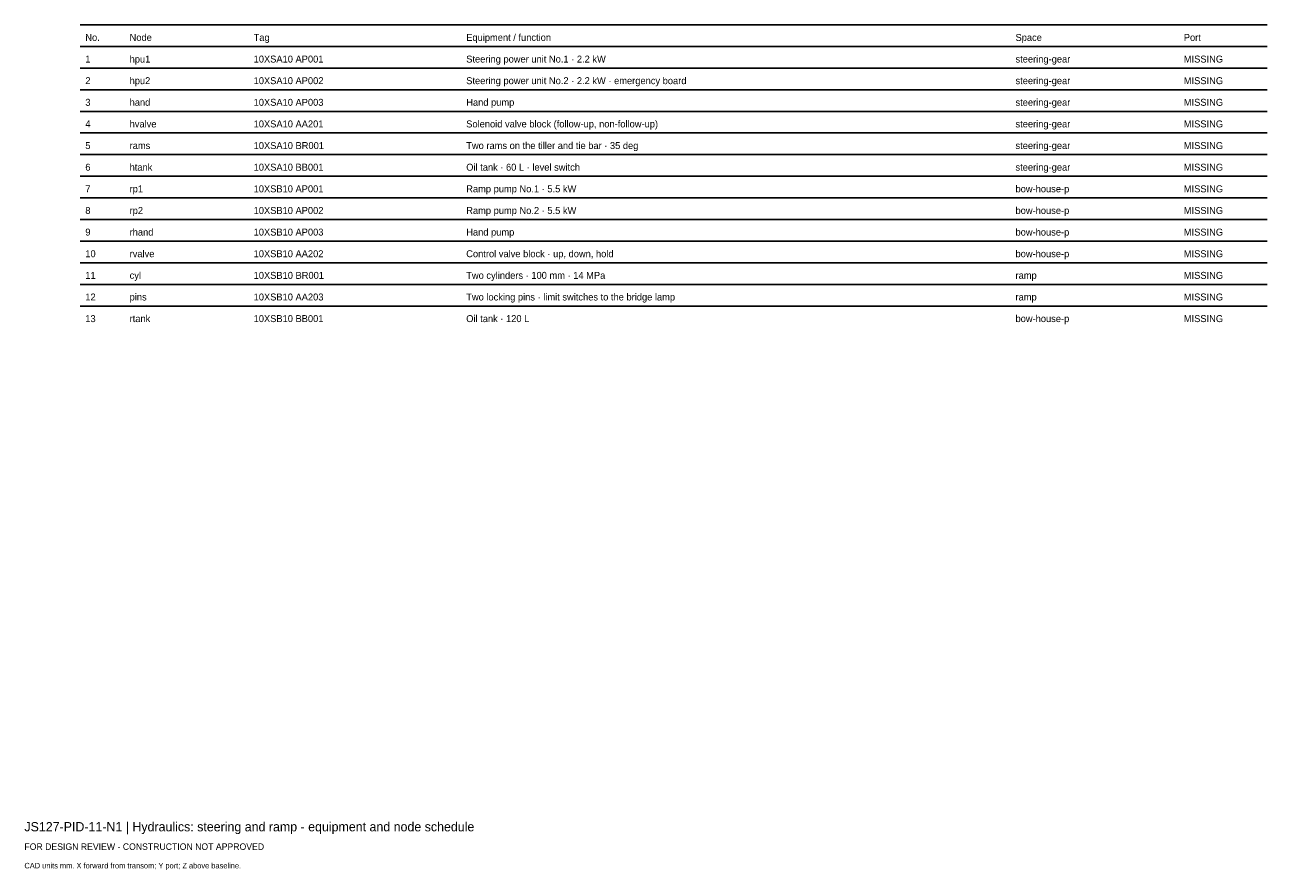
# Model space of a CAD drawing. Header units: millimetres. Extents: x 0 to 402, y -25 to 249.
import ezdxf

# ---------------------------------------------------------------- set-up
doc = ezdxf.new("R2010")
doc.units = ezdxf.units.MM
doc.layers.add('ANNOTATION', color=7, linetype='Continuous')
doc.layers.add('GEOMETRY', color=7, linetype='Continuous')

msp = doc.modelspace()

# ---------------------------------------------------------------- linework, layer by layer
at = {"layer": 'GEOMETRY'}
for p, q in [((18, 249), (402, 249)), ((18, 242), (402, 242)), ((18, 235), (402, 235)), ((18, 228), (402, 228)), ((18, 221), (402, 221)), ((18, 214), (402, 214)), ((18, 207), (402, 207)), ((18, 200), (402, 200)), ((18, 193), (402, 193)), ((18, 186), (402, 186)), ((18, 179), (402, 179)), ((18, 172), (402, 172)), ((18, 165), (402, 165)), ((18, 158), (402, 158))]:
    msp.add_line(p, q, dxfattribs=at)

# ---------------------------------------------------------------- texts
at = {"layer": 'ANNOTATION'}
for s, height, p in [('No.', 2.25, (19.7, 243.8)), ('Node', 2.25, (34.03, 243.8)), ('Tag', 2.25, (74.15, 243.8)), ('Equipment / function', 2.25, (142.92, 243.8)), ('Space', 2.25, (320.6, 243.8)), ('Port', 2.25, (375.04, 243.8)), ('1', 2.25, (19.7, 236.8)), ('hpu1', 2.25, (34.03, 236.8)), ('10XSA10 AP001', 2.25, (74.15, 236.8)), ('Steering power unit No.1 · 2.2 kW', 2.25, (142.92, 236.8)), ('steering-gear', 2.25, (320.6, 236.8)), ('MISSING', 2.25, (375.04, 236.8)), ('2', 2.25, (19.7, 229.8)), ('hpu2', 2.25, (34.03, 229.8)), ('10XSA10 AP002', 2.25, (74.15, 229.8)), ('Steering power unit No.2 · 2.2 kW · emergency board', 2.25, (142.92, 229.8)), ('steering-gear', 2.25, (320.6, 229.8)), ('MISSING', 2.25, (375.04, 229.8)), ('3', 2.25, (19.7, 222.8)), ('hand', 2.25, (34.03, 222.8)), ('10XSA10 AP003', 2.25, (74.15, 222.8)), ('Hand pump', 2.25, (142.92, 222.8)), ('steering-gear', 2.25, (320.6, 222.8)), ('MISSING', 2.25, (375.04, 222.8)), ('4', 2.25, (19.7, 215.8)), ('hvalve', 2.25, (34.03, 215.8)), ('10XSA10 AA201', 2.25, (74.15, 215.8)), ('Solenoid valve block (follow-up, non-follow-up)', 2.25, (142.92, 215.8)), ('steering-gear', 2.25, (320.6, 215.8)), ('MISSING', 2.25, (375.04, 215.8)), ('5', 2.25, (19.7, 208.8)), ('rams', 2.25, (34.03, 208.8)), ('10XSA10 BR001', 2.25, (74.15, 208.8)), ('Two rams on the tiller and tie bar · 35 deg ', 2.25, (142.92, 208.8)), ('steering-gear', 2.25, (320.6, 208.8)), ('MISSING', 2.25, (375.04, 208.8)), ('6', 2.25, (19.7, 201.8)), ('htank', 2.25, (34.03, 201.8)), ('10XSA10 BB001', 2.25, (74.15, 201.8)), ('Oil tank · 60 L · level switch', 2.25, (142.92, 201.8)), ('steering-gear', 2.25, (320.6, 201.8)), ('MISSING', 2.25, (375.04, 201.8)), ('7', 2.25, (19.7, 194.8)), ('rp1', 2.25, (34.03, 194.8)), ('10XSB10 AP001', 2.25, (74.15, 194.8)), ('Ramp pump No.1 · 5.5 kW', 2.25, (142.92, 194.8)), ('bow-house-p', 2.25, (320.6, 194.8)), ('MISSING', 2.25, (375.04, 194.8)), ('8', 2.25, (19.7, 187.8)), ('rp2', 2.25, (34.03, 187.8)), ('10XSB10 AP002', 2.25, (74.15, 187.8)), ('Ramp pump No.2 · 5.5 kW', 2.25, (142.92, 187.8)), ('bow-house-p', 2.25, (320.6, 187.8)), ('MISSING', 2.25, (375.04, 187.8)), ('9', 2.25, (19.7, 180.8)), ('rhand', 2.25, (34.03, 180.8)), ('10XSB10 AP003', 2.25, (74.15, 180.8)), ('Hand pump', 2.25, (142.92, 180.8)), ('bow-house-p', 2.25, (320.6, 180.8)), ('MISSING', 2.25, (375.04, 180.8)), ('10', 2.25, (19.7, 173.8)), ('rvalve', 2.25, (34.03, 173.8)), ('10XSB10 AA202', 2.25, (74.15, 173.8)), ('Control valve block · up, down, hold', 2.25, (142.92, 173.8)), ('bow-house-p', 2.25, (320.6, 173.8)), ('MISSING', 2.25, (375.04, 173.8)), ('11', 2.25, (19.7, 166.8)), ('cyl', 2.25, (34.03, 166.8)), ('10XSB10 BR001', 2.25, (74.15, 166.8)), ('Two cylinders · 100 mm · 14 MPa', 2.25, (142.92, 166.8)), ('MISSING', 2.25, (375.04, 166.8)), ('ramp', 2.25, (320.6, 166.8)), ('12', 2.25, (19.7, 159.8)), ('pins', 2.25, (34.03, 159.8)), ('10XSB10 AA203', 2.25, (74.15, 159.8)), ('Two locking pins · limit switches to the bridge lamp', 2.25, (142.92, 159.8)), ('ramp', 2.25, (320.6, 159.8)), ('MISSING', 2.25, (375.04, 159.8)), ('13', 2.25, (19.7, 152.8)), ('rtank', 2.25, (34.03, 152.8)), ('10XSB10 BB001', 2.25, (74.15, 152.8)), ('Oil tank · 120 L', 2.25, (142.92, 152.8)), ('bow-house-p', 2.25, (320.6, 152.8)), ('MISSING', 2.25, (375.04, 152.8)), ('JS127-PID-11-N1 | Hydraulics: steering and ramp - equipment and node schedule', 3, (0, -12)), ('FOR DESIGN REVIEW - CONSTRUCTION NOT APPROVED', 2.1, (0, -18)), ('CAD units mm. X forward from transom; Y port; Z above baseline.', 1.8, (0, -24))]:
    msp.add_text(s, height=height, dxfattribs=at).set_placement(p)

doc.saveas('drawing.dxf')
